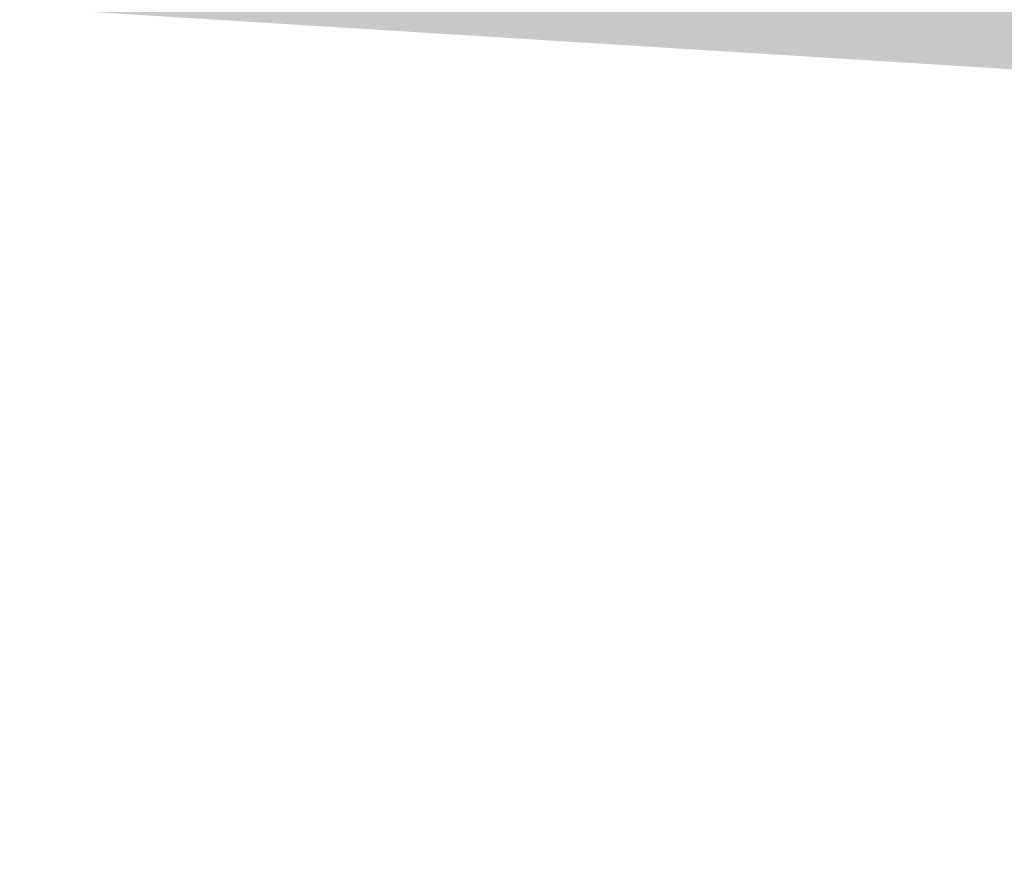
# Model space of a CAD drawing. Header units: inches. Extents: x -433 to 341, y -109 to 237.
# Tile 30 of 256: x -356.28 to -351.92, y 13.61 to 17.31. Entities that reach past the tile are written whole.
import ezdxf

# ---------------------------------------------------------------- set-up
doc = ezdxf.new("R2010")
doc.units = ezdxf.units.IN
doc.header["$MEASUREMENT"] = 0
doc.layers.add('1_mata', color=7, linetype='Continuous', lineweight=5)
doc.layers.add('1_trawa', color=82, linetype='Continuous', lineweight=5)
picture_1 = doc.add_image_def('image1.jpg', size_in_pixel=(9921, 7015))

msp = doc.modelspace()

# ---------------------------------------------------------------- hatches: boundary and pattern name
at = {"layer": '1_trawa'}
h = msp.add_hatch(dxfattribs=at)
h.set_pattern_fill('GRASS', color=256, scale=0.5)
h.set_pattern_definition([(90, (-330.8982, 0), (-0.3535534, 0.3535534), [0.09375, -0.6133568]), (45, (-330.8982, 0), (-0.3535534, 0.3535534), [0.09375, -0.40625]), (135, (-330.8982, 0), (-0.3535534, -0.3535534), [0.09375, -0.40625])])
h.paths.add_polyline_path([(-348.534, 46.0021), (-350.5175, 34.3585), (-350.4589, 34.3585), (-350.8046, 32.7514), (-347.0678, 32.1178), (-347.4656, 33.4722), (-344.5872, 34.3177), (-344.4051, 36.9465), (-345.878, 37.2304), (-344.9316, 42.1401), (-341.9859, 41.5722), (-342.9322, 36.6626), (-344.4051, 36.9465), (-344.5872, 34.3177), (-344.5139, 34.0681), (-344.0702, 32.5577), (-341.818, 33.1037), (-338.6447, 33.2189), (-338.8526, 34.7997), (-337.3591, 34.9223), (-335.5616, 43.6288), (-343.3637, 45.1889)])
h.paths.add_polyline_path([(-350.8046, 32.7514), (-351.6667, 28.2246), (-344.9454, 27.0189), (-338.427, 28.8347), (-338.2728, 28.8692), (-338.4126, 30.1563), (-338.5852, 33.2267), (-341.818, 33.1037), (-344.0702, 32.5577), (-342.8962, 28.5609), (-345.7746, 27.7154), (-347.0678, 32.1178)])
h.paths.add_polyline_path([(-338.8049, 12.4075), (-337.7845, 20.6073), (-350.6691, 21.5558), (-350.5378, 24.1561), (-357.276, 24.533), (-357.5885, 18.9399), (-357.0399, 18.9093), (-356.99, 18.9066), (-357.0713, 17.411), (-351.5812, 17.0688), (-351.3207, 19.5543), (-345.1459, 19.2738), (-345.5172, 13.3328)])
h.paths.add_polyline_path([(-357.4947, 20.6175), (-370.0389, 21.1882), (-370.5199, 12.2972), (-360.3926, 11.5827), (-359.9334, 19.1059), (-363.299, 19.3045), (-363.4619, 16.3089), (-365.4589, 16.4175), (-365.5403, 14.9197), (-369.5344, 15.1368), (-369.1499, 19.6496), (-357.5859, 18.9412)])

# ---------------------------------------------------------------- pictures from other files: only their frames are drawn
at = {"layer": '1_mata'}
image = msp.add_image(picture_1, insert=(-284.1864, -108.6544), size_in_units=(210.5211, 148.8565), rotation=90, dxfattribs=dict(at, fade=30))
image.dxf.flags = 7

doc.saveas('drawing.dxf')
